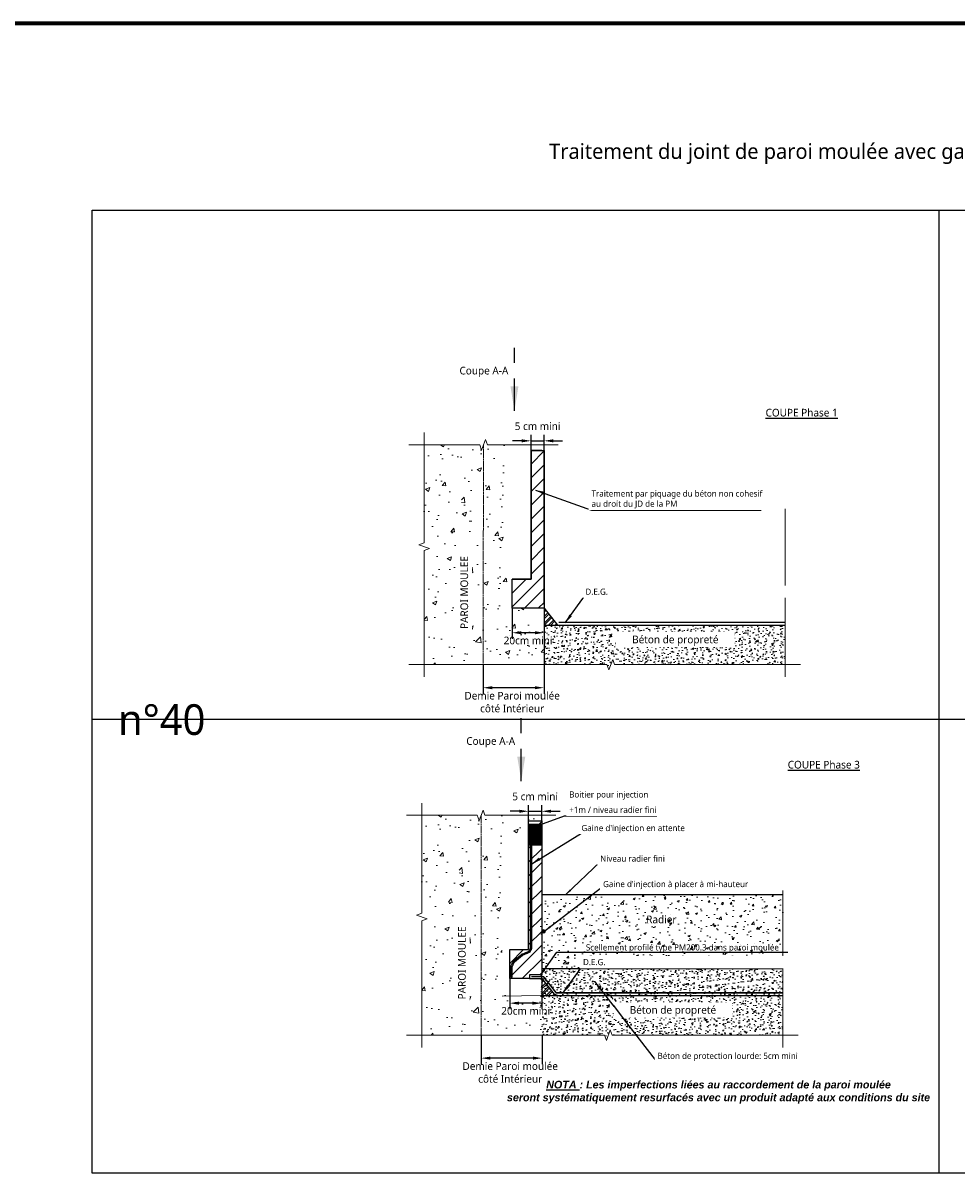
# Model space of a CAD drawing. Header units: millimetres. Extents: x -3314 to 21255525, y -15000 to 1735000.
# Tile 81 of 109: x 29092 to 29397, y 10141 to 10516. Entities that reach past the tile are written whole.
import ezdxf
from ezdxf import colors
from ezdxf.entities.mleader import LeaderData, LeaderLine
from ezdxf.enums import TextEntityAlignment as Align
from ezdxf.math import Vec2, Vec3

# ---------------------------------------------------------------- set-up
doc = ezdxf.new("R2010")
doc.units = ezdxf.units.MM
doc.linetypes.add('CACHE', pattern=[0.375, 0.25, -0.125])
doc.linetypes.add('CONTINU', pattern=[0])
for name, color, linetype, lineweight in [('Dessin_AXE', 8, 'Continuous', 5), ('Dessin_HACHURES', 253, 'Continuous', 9), ("Matériel_Gaine d'injection", 203, 'CACHE', 0), ("Matériel_Profilé d'arrêt d'eau paroi moulée", 3, 'CACHE', 0)]:
    doc.layers.add(name, color=color, linetype=linetype, lineweight=lineweight)
for name, color, linetype in [('Dessin_CONTOURS BETON', 7, 'Continuous'), ('Dessin_COTATIONS', 7, 'Continuous'), ('Dessin_TEXTES', 7, 'CONTINU'), ('Matériel_Resine', 230, 'Continuous'), ('SYSTEME_DEG_Complexe complet', 4, 'Continuous')]:
    doc.layers.add(name, color=color, linetype=linetype)
doc.layers.add('GEN-_-FMULT', color=210, linetype='Continuous', plot=False)
doc.styles.add('Arial', font='segoeui.ttf')
doc.styles.add('SEMALY', font='segoeui.ttf', dxfattribs={"height": 2.5})
doc.styles.add('txt-moyen', font='segoeui.ttf')
doc.dimstyles.new('1000F2', dxfattribs={"dimscale": 10, "dimtxt": 0.25, "dimasz": 0.3, "dimexe": 0.2, "dimexo": 0, "dimgap": 0.1, "dimtad": 1, "dimzin": 0, "dimdsep": 46, "dimtxsty": 'txt-moyen', "dimcen": 0.1, "dimclrd": 256, "dimclre": 256, "dimclrt": 256, "dimazin": 0, "dimtfac": 1, "dimtmove": 2, "dimatfit": 3, "dimfxl": 1, "dimtolj": 1, "dimtzin": 0, "dimlwd": -1, "dimlwe": -1, "dimarcsym": 0})
pattern_1 = [(50, (30556.13, 11698.843), (14.345204, -1.25504), [1.5, -16.5]), (355, (30556.13, 11698.843), (-2.77503, 15.04384), [1.2, -13.2]), (100.45144, (30557.325, 11698.739), (11.57018, 13.7888), [1.2748, -14.02284]), (46.1842, (30556.13, 11702.843), (21.34483, -3.31039), [2.25, -24.75]), (96.6356, (30557.908, 11702.567), (18.69324, 19.48237), [1.9122, -21.03428]), (351.1842, (30556.13, 11702.843), (18.69324, 19.48237), [1.8, -19.8]), (21, (30558.13, 11701.843), (11.93814, -8.05238), [1.5, -16.5]), (326, (30558.13, 11701.843), (4.86631, 14.503), [1.2, -13.2]), (71.45144, (30559.124, 11701.172), (16.80445, 6.45062), [1.2748, -14.02284]), (37.5, (30556.1294, 11698.8434), (0.243197, 6.657877), [0, -13.04, 0, -13.4, 0, -13.25]), (7.5, (30556.1294, 11698.843), (5.26139, 7.888234), [0, -7.64, 0, -12.74, 0, -5.05]), (327.5, (30551.6694, 11698.8434), (10.676449, -0.451097), [0, -5, 0, -15.6, 0, -20.7]), (317.5, (30549.669, 11698.843), (11.663723, 2.0021), [0, -6.5, 0, -10.36, 0, -14.7])]
pattern_2 = [(50, (30855.1553, 7443.8796), (3.586301, -0.3137607), [0.375, -4.125]), (355, (30855.1553, 7443.8796), (-0.6937567, 3.7609607), [0.3, -3.3]), (100.45144, (30855.4542, 7443.8534), (2.8925442, 3.4472), [0.318701, -3.5057106]), (46.1842, (30855.1553, 7444.8796), (5.3362067, -0.8275964), [0.5625, -6.1875]), (96.63564, (30855.6, 7444.8106), (4.67331, 4.870593), [0.478052, -5.258569]), (351.18416, (30855.1553, 7444.8796), (4.67331, 4.870593), [0.45, -4.95]), (21, (30855.6553, 7444.6296), (2.9845353, -2.0130945), [0.375, -4.125]), (326, (30855.6553, 7444.6296), (1.2165767, 3.6257502), [0.3, -3.3]), (71.45144, (30855.904, 7444.462), (4.201112, 1.6126558), [0.318701, -3.5057106]), (37.5, (30855.1553, 7443.8796), (0.0607993, 1.66446927), [0, -3.26, 0, -3.35, 0, -3.3125]), (7.5, (30855.1553, 7443.8796), (1.3153477, 1.9720586), [0, -1.91, 0, -3.185, 0, -1.2625]), (327.5, (30854.0403, 7443.8796), (2.6691122, -0.11277436), [0, -1.25, 0, -3.9, 0, -5.175]), (317.5, (30853.5403, 7443.8796), (2.9159308, 0.5005249), [0, -1.625, 0, -2.59, 0, -3.675])]

# ---------------------------------------------------------------- blocks, each defined once
blk = doc.blocks.new('*D47')
at = {"layer": 'Defpoints', "color": 0, "transparency": 16777216}
for p in [(29242.11, 10307.09), (29262, 10307.09), (29242.11, 10299.57)]:
    blk.add_point(p, dxfattribs=at)
at = {"layer": 'Dessin_COTATIONS', "transparency": 16777216}
for p, q in [((29242.11, 10307.09), (29242.11, 10297.57)), ((29262, 10307.09), (29262, 10297.57)), ((29259, 10299.57), (29245.11, 10299.57))]:
    blk.add_line(p, q, dxfattribs=at)
for points in [[(29245.11, 10300.07), (29245.11, 10299.07), (29242.11, 10299.57)], [(29259, 10299.07), (29259, 10300.07), (29262, 10299.57)]]:
    blk.add_solid(points, dxfattribs=at)
at = {"layer": 'Dessin_COTATIONS', "transparency": 16777216, "insert": (29251.6, 10294.87), "char_height": 2.5, "attachment_point": 5, "style": 'txt-moyen'}
blk.add_mtext('\\A1;Demie Paroi moulée\\Pcôté Intérieur', dxfattribs=at)
blk = doc.blocks.new('*D48')
at = {"layer": 'Defpoints', "color": 0, "transparency": 16777216}
for p in [(29262, 10380.09), (29257.75, 10376.99), (29262, 10376.99)]:
    blk.add_point(p, dxfattribs=at)
at = {"layer": 'Dessin_COTATIONS', "transparency": 16777216}
for p, q in [((29254.75, 10380.09), (29251.75, 10380.09)), ((29257.75, 10376.99), (29257.75, 10382.09)), ((29257.75, 10380.09), (29262, 10380.09)), ((29262, 10376.99), (29262, 10382.09)), ((29265, 10380.09), (29268, 10380.09))]:
    blk.add_line(p, q, dxfattribs=at)
for points in [[(29254.75, 10379.59), (29254.75, 10380.59), (29257.75, 10380.09)], [(29265, 10380.59), (29265, 10379.59), (29262, 10380.09)]]:
    blk.add_solid(points, dxfattribs=at)
at = {"layer": 'Dessin_COTATIONS', "transparency": 16777216, "insert": (29259.88, 10384.86), "char_height": 2.5, "attachment_point": 5, "style": 'txt-moyen'}
blk.add_mtext('\\A1;5 cm mini', dxfattribs=at)
blk = doc.blocks.new('*D49')
at = {"layer": 'Defpoints', "color": 0, "transparency": 16777216}
for p in [(29251.57, 10325.5), (29262, 10325.5), (29251.57, 10317.5)]:
    blk.add_point(p, dxfattribs=at)
at = {"layer": 'Dessin_COTATIONS', "transparency": 16777216}
for p, q in [((29251.57, 10325.5), (29251.57, 10315.5)), ((29262, 10325.5), (29262, 10315.5)), ((29259, 10317.5), (29254.57, 10317.5))]:
    blk.add_line(p, q, dxfattribs=at)
for points in [[(29254.57, 10318), (29254.57, 10317), (29251.57, 10317.5)], [(29259, 10317), (29259, 10318), (29262, 10317.5)]]:
    blk.add_solid(points, dxfattribs=at)
at = {"layer": 'Dessin_COTATIONS', "transparency": 16777216, "insert": (29256.79, 10314.97), "char_height": 2.5, "attachment_point": 5, "style": 'txt-moyen'}
blk.add_mtext('\\A1;20cm mini', dxfattribs=at)
blk = doc.blocks.new('*D53')
at = {"layer": 'Defpoints', "color": 0, "transparency": 16777216}
for p in [(29241.48, 10186.28), (29261.38, 10186.28), (29241.48, 10178.76)]:
    blk.add_point(p, dxfattribs=at)
at = {"layer": 'Dessin_COTATIONS', "transparency": 16777216}
for p, q in [((29241.48, 10186.28), (29241.48, 10176.76)), ((29261.38, 10186.28), (29261.38, 10176.76)), ((29258.38, 10178.76), (29244.48, 10178.76))]:
    blk.add_line(p, q, dxfattribs=at)
for points in [[(29244.48, 10179.26), (29244.48, 10178.26), (29241.48, 10178.76)], [(29258.38, 10178.26), (29258.38, 10179.26), (29261.38, 10178.76)]]:
    blk.add_solid(points, dxfattribs=at)
at = {"layer": 'Dessin_COTATIONS', "transparency": 16777216, "insert": (29250.97, 10174.06), "char_height": 2.5, "attachment_point": 5, "style": 'txt-moyen'}
blk.add_mtext('\\A1;Demie Paroi moulée\\Pcôté Intérieur', dxfattribs=at)
blk = doc.blocks.new('*D54')
at = {"layer": 'Defpoints', "color": 0, "lineweight": 70, "transparency": 16777216}
for p in [(29261.23, 10259.28), (29256.97, 10256.18), (29261.23, 10256.18)]:
    blk.add_point(p, dxfattribs=at)
at = {"layer": 'Dessin_COTATIONS', "transparency": 16777216}
for p, q in [((29253.97, 10259.28), (29250.97, 10259.28)), ((29256.97, 10256.18), (29256.97, 10261.28)), ((29256.97, 10259.28), (29261.23, 10259.28)), ((29261.23, 10256.18), (29261.23, 10261.28)), ((29264.23, 10259.28), (29267.23, 10259.28))]:
    blk.add_line(p, q, dxfattribs=at)
at = {"layer": 'Dessin_COTATIONS', "lineweight": 70, "transparency": 16777216}
for points in [[(29253.97, 10259.78), (29253.97, 10258.78), (29256.97, 10259.28)], [(29264.23, 10259.78), (29264.23, 10258.78), (29261.23, 10259.28)]]:
    blk.add_solid(points, dxfattribs=at)
at = {"layer": 'Dessin_COTATIONS', "transparency": 16777216, "insert": (29259.1, 10264.1), "char_height": 2.5, "attachment_point": 5, "style": 'txt-moyen'}
blk.add_mtext('\\A1;5 cm mini', dxfattribs=at)
blk = doc.blocks.new('*D55')
at = {"layer": 'Defpoints', "color": 0, "lineweight": 70, "transparency": 16777216}
for p in [(29250.79, 10204.69), (29261.23, 10204.69), (29250.79, 10196.69)]:
    blk.add_point(p, dxfattribs=at)
at = {"layer": 'Dessin_COTATIONS', "transparency": 16777216}
for p, q in [((29250.79, 10204.69), (29250.79, 10194.69)), ((29261.23, 10204.69), (29261.23, 10194.69)), ((29258.23, 10196.69), (29253.79, 10196.69))]:
    blk.add_line(p, q, dxfattribs=at)
at = {"layer": 'Dessin_COTATIONS', "lineweight": 70, "transparency": 16777216}
for points in [[(29253.79, 10197.19), (29253.79, 10196.19), (29250.79, 10196.69)], [(29258.23, 10197.19), (29258.23, 10196.19), (29261.23, 10196.69)]]:
    blk.add_solid(points, dxfattribs=at)
at = {"layer": 'Dessin_COTATIONS', "transparency": 16777216, "insert": (29256.01, 10194.16), "char_height": 2.5, "attachment_point": 5, "style": 'txt-moyen'}
blk.add_mtext('\\A1;20cm mini', dxfattribs=at)

msp = doc.modelspace()

# ---------------------------------------------------------------- hatches: boundary and pattern name
at = {"layer": 'Dessin_CONTOURS BETON'}
h = msp.add_hatch(dxfattribs=at)
h.set_pattern_fill('ANSI31', color=0, style=0)
h.set_pattern_definition([(45, (44501.1288, 2433.3884), (-2.24506403, 2.24506403), [])])
h.paths.add_polyline_path([(29262.0044, 10325.4983), (29262.0044, 10326.7628), (29262.0044, 10376.9884), (29257.7469, 10376.9884), (29257.7469, 10334.9884), (29251.5679, 10334.9884), (29251.5679, 10325.4983), (29258.0278, 10325.4983)])
h = msp.add_hatch(dxfattribs=at)
h.set_pattern_fill('ANSI31', color=0, style=0)
h.set_pattern_definition([(45, (44500.3505, 2312.5756), (-2.24506403, 2.24506403), [])])
h.paths.add_polyline_path([(29257.2494, 10205.95), (29261.226, 10205.95), (29261.226, 10256.1756), (29256.9686, 10256.1756), (29256.9686, 10214.1756), (29250.7896, 10214.1756), (29250.7896, 10204.6855), (29257.2494, 10204.6855)])
at = {"layer": 'Dessin_HACHURES'}
h = msp.add_hatch(dxfattribs=at)
h.set_pattern_fill('AR-CONC', color=256, scale=2, style=0)
h.set_pattern_definition([(50, (29807.637, 9752.42), (14.3452, -1.25504), [1.5, -16.5]), (355, (29807.637, 9752.42), (-2.77503, 15.04384), [1.2, -13.2]), (100.4514, (29808.833, 9752.316), (11.57018, 13.7888), [1.2748, -14.02284]), (46.1842, (29807.637, 9756.42), (21.34483, -3.3104), [2.25, -24.75]), (96.6356, (29809.416, 9756.144), (18.69324, 19.48237), [1.9122, -21.0343]), (351.1842, (29807.637, 9756.42), (18.69324, 19.4824), [1.8, -19.8]), (21, (29809.637, 9755.42), (11.93814, -8.05238), [1.5, -16.5]), (326, (29809.637, 9755.42), (4.8663, 14.503), [1.2, -13.2]), (71.4514, (29810.632, 9754.749), (16.80445, 6.45062), [1.2748, -14.02284]), (37.5, (29807.6374, 9752.42), (0.243197, 6.657877), [0, -13.04, 0, -13.4, 0, -13.25]), (7.5, (29807.6374, 9752.42), (5.26139, 7.888234), [0, -7.64, 0, -12.74, 0, -5.05]), (327.5, (29803.1774, 9752.42), (10.67645, -0.451097), [0, -5, 0, -15.6, 0, -20.7]), (317.5, (29801.177, 9752.42), (11.66372, 2.0021), [0, -6.5, 0, -10.36, 0, -14.7])])
h.paths.add_polyline_path([(29231.3225, 10358.6677), (29231.3225, 10366.1456), (29235.1151, 10366.1456), (29235.1151, 10358.6677)], flags=16)
h.paths.add_polyline_path([(29233.4087, 10314.1879), (29233.4087, 10347.0447), (29238.0131, 10347.0447), (29238.0131, 10314.1879)], flags=16)
h.paths.add_polyline_path([(29222.9126, 10307.091), (29261.7683, 10307.091), (29262.0044, 10325.4983), (29258.0278, 10325.4983), (29250.21, 10325.4983), (29249.9255, 10369.4159), (29249.9091, 10378.7668), (29244.3379, 10378.4598), (29247.6762, 10378.2971), (29248.8975, 10377.402), (29234.7609, 10378.6225), (29222.9126, 10378.7668), (29222.9126, 10346.8309), (29221.1955, 10346.2059), (29224.6298, 10344.9559), (29222.9126, 10344.3309)])
at = {"layer": 'Dessin_HACHURES', "linetype": 'CONTINU'}
h = msp.add_hatch(dxfattribs=at)
h.set_pattern_fill('ANSI32', color=256, scale=4)
h.set_pattern_definition([(45, (29829.0878, 7824.5464), (-1.0606602, 1.0606602), []), (45, (29829.795, 7824.5464), (-1.0606602, 1.0606602), [])])
edge = h.paths.add_edge_path()
edge.add_arc((28636.715, 10321.3902), 625.2909, -0.1254599, 0.3764294, ccw=False)
edge.add_line((29262.0044, 10320.021), (29266.3925, 10320.021))
edge.add_line((29266.3925, 10320.021), (29261.9924, 10325.4983))
h = msp.add_hatch(dxfattribs=at)
h.set_pattern_fill('AR-CONC', color=256, scale=2)
h.set_pattern_definition([(50, (30556.908, 11819.656), (14.345204, -1.25504), [1.5, -16.5]), (355, (30556.908, 11819.656), (-2.77503, 15.04384), [1.2, -13.2]), (100.45144, (30558.103, 11819.552), (11.57018, 13.7888), [1.2748, -14.02284]), (46.1842, (30556.908, 11823.656), (21.34483, -3.31039), [2.25, -24.75]), (96.6356, (30558.687, 11823.38), (18.69324, 19.48237), [1.9122, -21.03428]), (351.1842, (30556.908, 11823.656), (18.69324, 19.48237), [1.8, -19.8]), (21, (30558.908, 11822.656), (11.93814, -8.05238), [1.5, -16.5]), (326, (30558.908, 11822.656), (4.86631, 14.503), [1.2, -13.2]), (71.45144, (30559.903, 11821.985), (16.80445, 6.45062), [1.2748, -14.02284]), (37.5, (30556.908, 11819.656), (0.243197, 6.657877), [0, -13.04, 0, -13.4, 0, -13.25]), (7.5, (30556.908, 11819.656), (5.26139, 7.888234), [0, -7.64, 0, -12.74, 0, -5.05]), (327.5, (30552.448, 11819.656), (10.676449, -0.451097), [0, -5, 0, -15.6, 0, -20.7]), (317.5, (30550.448, 11819.656), (11.663723, 2.0021), [0, -6.5, 0, -10.36, 0, -14.7])])
h.paths.add_polyline_path([(29261.7683, 10320.021), (29249.1091, 10319.8055), (29249.1091, 10307.091), (29261.1626, 10307.091, 0.00536633), (29261.4811, 10313.1239, 0.00020042)])
at = {"layer": 'Dessin_HACHURES', "linetype": 'Continuous'}
h = msp.add_hatch(dxfattribs=at)
h.set_pattern_fill('AR-CONC', color=256, scale=0.5)
h.set_pattern_definition([(50, (30855.9337, 7564.6923), (3.586301, -0.3137607), [0.375, -4.125]), (355, (30855.9337, 7564.6923), (-0.6937567, 3.7609607), [0.3, -3.3]), (100.45144, (30856.2326, 7564.6662), (2.8925442, 3.4472), [0.318701, -3.5057106]), (46.1842, (30855.9337, 7565.6923), (5.3362067, -0.8275964), [0.5625, -6.1875]), (96.63564, (30856.3784, 7565.6234), (4.67331, 4.870593), [0.478052, -5.258569]), (351.18416, (30855.9337, 7565.6923), (4.67331, 4.870593), [0.45, -4.95]), (21, (30856.4337, 7565.4423), (2.9845353, -2.0130945), [0.375, -4.125]), (326, (30856.4337, 7565.4423), (1.2165767, 3.6257502), [0.3, -3.3]), (71.45144, (30856.6824, 7565.2746), (4.201112, 1.6126558), [0.318701, -3.5057106]), (37.5, (30855.9337, 7564.6923), (0.0607993, 1.66446927), [0, -3.26, 0, -3.35, 0, -3.3125]), (7.5, (30855.9337, 7564.6923), (1.3153477, 1.9720586), [0, -1.91, 0, -3.185, 0, -1.2625]), (327.5, (30854.8187, 7564.6923), (2.6691122, -0.11277436), [0, -1.25, 0, -3.9, 0, -5.175]), (317.5, (30854.3187, 7564.6923), (2.9159308, 0.5005249), [0, -1.625, 0, -2.59, 0, -3.675])])
h.paths.add_polyline_path([(29340.6532, 10320.021), (29262.0044, 10320.021, 0.00062279), (29262.0044, 10313.1239, 0.0040703), (29262.0044, 10307.091), (29282.5088, 10307.091), (29283.1338, 10305.3738), (29284.3838, 10308.8082), (29285.0088, 10307.091), (29340.6532, 10307.091)])
h.paths.add_polyline_path([(29287.206, 10312.1587), (29322.2585, 10312.1587), (29322.2585, 10318.3409), (29287.206, 10318.3409)], flags=24)
at = {"layer": 'Dessin_HACHURES'}
h = msp.add_hatch(dxfattribs=at)
h.set_pattern_fill('AR-CONC', color=256, scale=2, style=0)
h.set_pattern_definition([(50, (29806.859, 9631.607), (14.3452, -1.25504), [1.5, -16.5]), (355, (29806.859, 9631.607), (-2.77503, 15.04384), [1.2, -13.2]), (100.4514, (29808.054, 9631.503), (11.57018, 13.7888), [1.2748, -14.02284]), (46.1842, (29806.859, 9635.607), (21.34483, -3.3104), [2.25, -24.75]), (96.6356, (29808.638, 9635.331), (18.69324, 19.48237), [1.9122, -21.0343]), (351.1842, (29806.86, 9635.607), (18.69324, 19.4824), [1.8, -19.8]), (21, (29808.859, 9634.607), (11.93814, -8.05238), [1.5, -16.5]), (326, (29808.859, 9634.607), (4.8663, 14.503), [1.2, -13.2]), (71.4514, (29809.854, 9633.936), (16.80445, 6.45062), [1.2748, -14.02284]), (37.5, (29806.859, 9631.6073), (0.243197, 6.657877), [0, -13.04, 0, -13.4, 0, -13.25]), (7.5, (29806.859, 9631.607), (5.26139, 7.888234), [0, -7.64, 0, -12.74, 0, -5.05]), (327.5, (29802.399, 9631.6073), (10.67645, -0.451097), [0, -5, 0, -15.6, 0, -20.7]), (317.5, (29800.399, 9631.607), (11.66372, 2.0021), [0, -6.5, 0, -10.36, 0, -14.7])])
h.paths.add_polyline_path([(29230.5441, 10237.855), (29230.5441, 10245.3328), (29234.3367, 10245.3328), (29234.3367, 10237.855)], flags=16)
h.paths.add_polyline_path([(29232.6303, 10193.3751), (29232.6303, 10226.2319), (29237.2347, 10226.2319), (29237.2347, 10193.3751)], flags=16)
h.paths.add_polyline_path([(29222.1343, 10186.2783), (29248.3308, 10186.2783), (29248.3308, 10251.1871), (29238.4317, 10251.1871), (29238.4317, 10253.0284), (29248.3308, 10253.0284), (29248.3308, 10257.9541), (29243.5595, 10257.647), (29246.8978, 10257.4843), (29248.1191, 10256.5893), (29233.9825, 10257.8098), (29222.1343, 10257.9541), (29222.1343, 10226.0181), (29220.4171, 10225.3931), (29223.8514, 10224.1431), (29222.1343, 10223.5181)])
h = msp.add_hatch(dxfattribs=at)
h.set_pattern_fill('AR-CONC', color=256, scale=2, style=0)
h.set_pattern_definition(pattern_1)
edge = h.paths.add_edge_path()
edge.add_spline(control_points=[(29260.6924, 10254.2893), (29259.7631, 10254.0453), (29258.0329, 10253.5164), (29256.4967, 10252.4926), (29255.8443, 10251.9398)], knot_values=[53.71098044, 53.71098044, 53.71098044, 53.71098044, 56.58873883, 59.11166291, 59.11166291, 59.11166291, 59.11166291], degree=3, periodic=0)
edge.add_arc((29759.5408, 10238.8717), 499.0949, 178.15586, 178.23004, ccw=False)
edge.add_arc((29402.1897, 10250.3775), 141.5586, 176.931909, 178.15586, ccw=False)
edge.add_line((29260.834, 10257.9541), (29248.3308, 10257.9541))
edge.add_line((29248.3308, 10257.9541), (29248.3308, 10251.7939))
edge.add_spline(control_points=[(29248.3308, 10251.7939), (29250.4972, 10252.1027), (29252.7582, 10252.4496), (29255.0213, 10252.079), (29255.8443, 10251.9398)], knot_values=[1.89264005, 1.89264005, 1.89264005, 1.89264005, 6.2560889, 8.74637302, 8.74637302, 8.74637302, 8.74637302], degree=3, periodic=0)
edge = h.paths.add_edge_path()
edge.add_spline(control_points=[(29260.6828, 10253.7695), (29260.6524, 10253.7614), (29260.6221, 10253.7533), (29260.06, 10253.6012), (29259.5384, 10253.4434), (29258.5334, 10253.063), (29258.0522, 10252.8388), (29257.2124, 10252.348), (29256.8486, 10252.1001), (29256.5012, 10251.8295)], knot_values=[54.15399261, 54.15399261, 54.15399261, 54.15399261, 54.24967581, 54.24967581, 55.928086, 55.928086, 57.6064962, 57.6064962, 58.9684514, 58.9684514, 58.9684514, 58.9684514], degree=3, periodic=0)
edge.add_spline(control_points=[(29256.5012, 10251.8295), (29257.1997, 10251.7148), (29258.4135, 10251.54), (29259.6302, 10251.5735), (29260.6085, 10251.6115)], knot_values=[9.40868748, 9.40868748, 9.40868748, 9.40868748, 11.5210317, 13.07590277, 13.07590277, 13.07590277, 13.07590277], degree=3, periodic=0)
edge.add_arc((29759.5408, 10238.8717), 499.0949, 178.289937, 178.537321, ccw=False)
at = {"layer": 'Dessin_HACHURES', "linetype": 'Continuous'}
h = msp.add_hatch(dxfattribs=at)
h.set_pattern_fill('AR-CONC', color=256)
h.set_pattern_definition([(50, (29806.859, 9631.6073), (7.1726, -0.62752), [0.75, -8.25]), (355, (29806.859, 9631.607), (-1.38751, 7.52192), [0.6, -6.6]), (100.4514, (29807.457, 9631.555), (5.78509, 6.8944), [0.6374, -7.01142]), (46.1842, (29806.859, 9633.607), (10.67241, -1.65519), [1.125, -12.375]), (96.6356, (29807.748, 9633.469), (9.34662, 9.74119), [0.9561, -10.51714]), (351.1842, (29806.859, 9633.607), (9.34662, 9.74119), [0.9, -9.9]), (21, (29807.859, 9633.1073), (5.96907, -4.02619), [0.75, -8.25]), (326, (29807.859, 9633.107), (2.43315, 7.2515), [0.6, -6.6]), (71.4514, (29808.3565, 9632.772), (8.402224, 3.22531), [0.6374, -7.01142]), (37.5, (29806.859, 9631.6073), (0.1215986, 3.3289385), [0, -6.52, 0, -6.7, 0, -6.625]), (7.5, (29806.859, 9631.6073), (2.630695, 3.944117), [0, -3.82, 0, -6.37, 0, -2.525]), (327.5, (29804.629, 9631.6073), (5.338224, -0.225549), [0, -2.5, 0, -7.8, 0, -10.35]), (317.5, (29803.629, 9631.6073), (5.831862, 1.00105), [0, -3.25, 0, -5.18, 0, -7.35])])
h.paths.add_polyline_path([(29260.4686, 10232.1306, 0.00242631), (29260.5572, 10225.5206, 0.0134532), (29261.0698, 10214.18, -0.01762331), (29261.2971, 10208.0135), (29339.8748, 10208.0135), (29339.8748, 10208.4544), (29341.592, 10209.0794), (29338.1577, 10210.3294), (29339.8748, 10210.9544), (29339.8748, 10232.1306)])
h.paths.add_polyline_path([(29294.8825, 10221.8358), (29306.1856, 10222.0358), (29305.5856, 10225.8179), (29294.8825, 10226.2179)], flags=24)
h.paths.add_polyline_path([(29293.8479, 10221.1351), (29306.7303, 10220.9351), (29307.3303, 10225.1898), (29294.4479, 10225.1898)], flags=24)
h.paths.add_polyline_path([(29265.5879, 10211.4735), (29318.7557, 10211.4735), (29318.7557, 10215.5949), (29265.5879, 10215.5949)], flags=24)
at = {"layer": 'Dessin_HACHURES', "linetype": 'CONTINU'}
h = msp.add_hatch(dxfattribs=at)
h.set_pattern_fill('ANSI32', color=256, scale=4)
h.set_pattern_definition([(45, (29828.3095, 7703.7337), (-1.0606602, 1.0606602), []), (45, (29829.0166, 7703.7337), (-1.0606602, 1.0606602), [])])
edge = h.paths.add_edge_path()
edge.add_arc((20657.4909, 10553.9795), 8610.8106, 357.63870664, 357.67518262, ccw=False)
edge.add_line((29260.9899, 10199.2082), (29265.6142, 10199.2082))
edge.add_line((29265.6142, 10199.2082), (29261.214, 10204.6855))
at = {"layer": 'Dessin_HACHURES', "linetype": 'Continuous'}
h = msp.add_hatch(dxfattribs=at)
h.set_pattern_fill('AR-CONC', color=256, scale=0.5)
h.set_pattern_definition(pattern_2)
h.paths.add_polyline_path([(29339.8748, 10208.0135), (29261.2971, 10208.0135, -0.00326438), (29261.2914, 10206.8702, -0.0072355), (29261.2716, 10206.1056, -0.00003267), (29261.226, 10204.9811), (29261.226, 10204.6855), (29261.214, 10204.6855, -0.00015916), (29260.9899, 10199.2082), (29339.8748, 10199.2082)])
h.paths.add_polyline_path([(29300.465, 10204.1343), (29300.6273, 10204.8343), (29301.0273, 10204.5164), (29300.605, 10204.9364)], flags=24)
at = {"layer": 'Dessin_HACHURES', "linetype": 'CONTINU'}
h = msp.add_hatch(dxfattribs=at)
h.set_pattern_fill('AR-CONC', color=256, scale=2)
h.set_pattern_definition(pattern_1)
h.paths.add_polyline_path([(29260.9899, 10199.2082), (29248.3308, 10198.9928), (29248.3308, 10186.2783), (29260.3842, 10186.2783, 0.00536633), (29260.7027, 10192.3111, 0.00020042)])
at = {"layer": 'Dessin_HACHURES', "linetype": 'Continuous'}
h = msp.add_hatch(dxfattribs=at)
h.set_pattern_fill('AR-CONC', color=256, scale=0.5)
h.set_pattern_definition(pattern_2)
h.paths.add_polyline_path([(29339.8748, 10199.2082), (29260.9899, 10199.2082, -0.00020042), (29260.7027, 10192.3111, -0.00536633), (29260.3842, 10186.2783), (29281.7304, 10186.2783), (29282.3554, 10184.5611), (29283.6054, 10187.9954), (29284.2304, 10186.2783), (29339.8748, 10186.2783)])
h.paths.add_polyline_path([(29286.4276, 10191.346), (29321.4801, 10191.346), (29321.4801, 10197.5281), (29286.4276, 10197.5281)], flags=24)
at = {"layer": "Matériel_Gaine d'injection", "linetype": 'ByBlock'}
h = msp.add_hatch(dxfattribs=at)
h.set_pattern_fill('ANSI32', color=256)
h.set_pattern_definition([(45, (30855.67696, 6463.46557), (-0.265165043, 0.265165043), []), (45, (30855.85374, 6463.46557), (-0.265165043, 0.265165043), [])])
h.paths.add_polyline_path([(29256.9686, 10255.0607), (29256.9686, 10248.1729), (29261.0518, 10248.1729, -0.00345131), (29261.226, 10255.0607)])
h = msp.add_hatch(dxfattribs=at)
h.set_pattern_fill('ANSI32', color=256, scale=0.05)
h.set_pattern_definition([(45, (44324.35047, 2312.57563), (-0.336759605, 0.336759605), []), (45, (44324.57498, 2312.57563), (-0.336759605, 0.336759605), [])])
h.paths.add_polyline_path([(29258.0115, 10214.5695), (29258.0115, 10248.1729), (29257.5115, 10248.1729), (29257.5115, 10214.6729), (29257.0755, 10213.6629), (29254.7617, 10212.7164), (29251.9134, 10210.3547), (29251.1316, 10208.7334), (29251.1316, 10205.1334), (29251.6316, 10205.1334), (29251.6316, 10208.6191), (29252.3164, 10210.0394), (29255.0218, 10212.2826), (29257.4537, 10213.2774)])
msp.add_hatch(color=256, dxfattribs=at).paths.add_polyline_path([(29262.4462, 10220.0721, 1), (29261.2462, 10220.0721, 1)])

# ---------------------------------------------------------------- linework, layer by layer
at = {"layer": 'Defpoints', "lineweight": 70}
msp.add_line((28951.8084, 10516.3743), (30473.5058, 10516.3743), dxfattribs=at)
at = {"layer": 'Defpoints', "linetype": 'Continuous'}
msp.add_line((29114.6618, 10289.2943), (29662.6618, 10289.2943), dxfattribs=at)
at = {"layer": 'Dessin_AXE', "flags": 128}
for points in [[(29222.9126, 10382.7668), (29222.9126, 10346.8309), (29221.1955, 10346.2059), (29224.6298, 10344.9559), (29222.9126, 10344.3309), (29222.9126, 10303.091)], [(29266.6124, 10378.7668), (29243.5125, 10378.7668), (29242.8875, 10380.484), (29241.6375, 10377.0497), (29241.0125, 10378.7668), (29217.9126, 10378.7668)], [(29345.6532, 10307.091), (29285.0088, 10307.091), (29284.3838, 10308.8082), (29283.1338, 10305.3738), (29282.5088, 10307.091), (29217.9126, 10307.091)], [(29265.834, 10257.9541), (29242.7341, 10257.9541), (29242.1091, 10259.6713), (29240.8591, 10256.2369), (29240.2341, 10257.9541), (29217.1343, 10257.9541)], [(29222.1343, 10261.9541), (29222.1343, 10226.0181), (29220.4171, 10225.3931), (29223.8514, 10224.1431), (29222.1343, 10223.5181), (29222.1343, 10182.2783)], [(29344.8748, 10186.2783), (29284.2304, 10186.2783), (29283.6054, 10187.9954), (29282.3554, 10184.5611), (29281.7304, 10186.2783), (29217.1343, 10186.2783)]]:
    msp.add_lwpolyline(points, dxfattribs=at)
at = {"layer": 'Dessin_CONTOURS BETON', "color": 0}
for p, q in [((29262.0044, 10326.7628), (29262.0044, 10378.7668)), ((29261.226, 10232.1306), (29339.8748, 10232.1306))]:
    msp.add_line(p, q, dxfattribs=at)
at = {"layer": 'Dessin_CONTOURS BETON', "linetype": 'CONTINU'}
for p, q in [((29262.0044, 10325.4983), (29266.3925, 10320.021)), ((29261.226, 10204.6855), (29265.6142, 10199.2082))]:
    msp.add_line(p, q, dxfattribs=at)
at = {"layer": 'Dessin_CONTOURS BETON', "linetype": 'Continuous'}
for p, q in [((29262.0044, 10325.4983), (29262.0044, 10307.091)), ((29262.0044, 10320.021), (29340.6532, 10320.021)), ((29261.2971, 10208.0135), (29339.8748, 10208.0135)), ((29260.9899, 10199.2082), (29339.8748, 10199.2082))]:
    msp.add_line(p, q, dxfattribs=at)
for points in [[(29262.0044, 10326.7628), (29262.0044, 10325.4983), (29258.0278, 10325.4983), (29251.5679, 10325.4983), (29251.5679, 10334.9884), (29257.7469, 10334.9884), (29257.7469, 10376.9884), (29262.0044, 10376.9884), (29262.0044, 10326.7628), (29262.0044, 10325.4983), (29258.0278, 10325.4983)], [(29261.226, 10205.95), (29257.2494, 10205.95), (29257.2494, 10204.6855), (29250.7896, 10204.6855), (29250.7896, 10214.1756), (29256.9686, 10214.1756), (29256.9686, 10256.1756), (29261.226, 10256.1756), (29261.226, 10205.95), (29257.2494, 10205.95), (29257.2494, 10204.6855)]]:
    msp.add_lwpolyline(points, dxfattribs=at)
at = {"layer": 'Dessin_CONTOURS BETON', "color": 0}
msp.add_lwpolyline([(29261.226, 10205.95), (29257.2494, 10205.95), (29257.2494, 10204.6855), (29261.226, 10204.6855)], close=True, dxfattribs=at)
at = {"layer": 'Dessin_HACHURES', "linetype": 'CONTINU'}
msp.add_line((29260.9899, 10199.2082), (29248.3308, 10198.9928), dxfattribs=at)
at = {"layer": "Matériel_Gaine d'injection", "linetype": 'Continuous'}
msp.add_line((29249.0857, 10199.2102), (29249.5854, 10199.1911), dxfattribs=at)
for points in [[(29262.0747, 10375.2563), (29262.1962, 10374.7713)], [(29261.2964, 10254.4435), (29261.4179, 10253.9585)]]:
    msp.add_lwpolyline(points, dxfattribs=at)
at = {"layer": "Matériel_Gaine d'injection", "linetype": 'ByBlock'}
for points in [[(29261.226, 10255.0607), (29256.9686, 10255.0607), (29256.9686, 10248.1729), (29261.0518, 10248.1729)], [(29257.5115, 10248.1729), (29257.5115, 10214.6729), (29257.0755, 10213.6629), (29254.7617, 10212.7164), (29251.9134, 10210.3547), (29251.1316, 10208.7334), (29251.1316, 10205.1334)], [(29258.0115, 10248.1729), (29258.0115, 10214.5695), (29257.4537, 10213.2774), (29255.0218, 10212.2826), (29252.3164, 10210.0394), (29251.6316, 10208.6191), (29251.6316, 10205.1334)], [(29251.6316, 10205.1334), (29251.1316, 10205.1334)]]:
    msp.add_lwpolyline(points, dxfattribs=at)
msp.add_circle((29261.8462, 10220.0721), 0.6, dxfattribs=at)
at = {"layer": "Matériel_Profilé d'arrêt d'eau paroi moulée", "lineweight": 13}
for p, q in [((29242.2625, 10378.7668), (29242.1091, 10307.091)), ((29241.4841, 10257.9541), (29241.4841, 10186.2783))]:
    msp.add_line(p, q, dxfattribs=at)
at = {"layer": 'Matériel_Resine'}
for p, q in [((29257.7469, 10376.9884), (29262.0044, 10376.9884)), ((29262.0044, 10376.9884), (29262.0044, 10326.7628)), ((29251.5679, 10325.4983), (29251.5679, 10334.9884)), ((29251.5679, 10334.9884), (29257.7469, 10334.9884))]:
    msp.add_line(p, q, dxfattribs=at)
msp.add_lwpolyline([(29261.2469, 10376.9884), (29257.7469, 10376.9884), (29257.7469, 10334.9884), (29251.5679, 10334.9884)], dxfattribs=at)
at = {"layer": 'SYSTEME_DEG_Complexe complet', "linetype": 'Continuous', "ltscale": 10, "const_width": 0.5, "flags": 128}
for points in [[(29266.7118, 10320.8973), (29266.7118, 10320.8973), (29266.7118, 10320.8973), (29340.6532, 10320.8973)], [(29257.8958, 10205.3448), (29261.8226, 10205.3448), (29265.9334, 10200.0846), (29339.8748, 10200.0846)]]:
    msp.add_lwpolyline(points, dxfattribs=at)

# ---------------------------------------------------------------- texts
at = {"layer": 'Dessin_TEXTES', "style": 'Arial'}
msp.add_text('n°40', height=10, dxfattribs=at).set_placement((29123.08, 10284.17))
at = {"layer": 'Dessin_TEXTES', "linetype": 'Continuous', "char_height": 2.5, "attachment_point": 1, "style": 'SEMALY'}
for s, width, insert in [('\\LCOUPE Phase 1', 33.002135, (29334.2188, 10390.5352)), ('\\LCOUPE Phase 3', 31.002135, (29341.4405, 10275.7224))]:
    msp.add_mtext_dynamic_manual_height_columns(s, width=width, gutter_width=12.5, heights=[0], dxfattribs=dict(at, insert=insert))
at = {"layer": 'Dessin_TEXTES', "linetype": 'CONTINU', "insert": (29295.3124, 10225.246), "char_height": 2.5, "attachment_point": 1, "style": 'txt-moyen'}
msp.add_mtext('Radier', dxfattribs=at)
at = {"layer": 'Dessin_TEXTES', "color": 0, "insert": (29318.8868, 10167.6635), "char_height": 2.5, "width": 239.177851, "attachment_point": 5, "style": 'txt-moyen', "bg_fill": 2}
msp.add_mtext('{\\fArial|b1|i1|c0|p34;\\LNOTA \\l: Les imperfections liées au raccordement de la paroi moulée\\Pseront systématiquement resurfacés avec un produit adapté aux conditions du site}', dxfattribs=at)
at = {"layer": 'GEN-_-FMULT', "style": 'Arial'}
msp.add_text("Traitement du joint de paroi moulée avec gaine d'injection en pied de paroi moulée ", height=5, dxfattribs=at).set_placement((29391.752, 10472.0586), align=Align.CENTER)

# ---------------------------------------------------------------- dimensions: what is measured, and where the dimension line sits
at = {"layer": 'Dessin_COTATIONS'}
for base, p1, p2, picture, middle in [((29262.0044, 10380.0884), (29257.7469, 10376.9884), (29262.0044, 10376.9884), '*D48', (29259.8757, 10384.8596)), ((29261.226, 10259.2756), (29256.9686, 10256.1756), (29261.226, 10256.1756), '*D54', (29259.0973, 10264.1023))]:
    dim = msp.add_linear_dim(base=base, p1=p1, p2=p2, text='5 cm mini', dimstyle='1000F2', override={"dimtxsty": 'txt-moyen', "dimtfill": 0, "dimtfillclr": 0}, dxfattribs=at)
    dim.commit()
    dim.dimension.update_dxf_attribs({"geometry": picture, "text_midpoint": middle})
for base, p1, p2, picture, middle in [((29251.5679, 10317.4983), (29262.0044, 10325.4983), (29251.5679, 10325.4983), '*D49', (29256.7862, 10314.9695)), ((29250.7896, 10196.6855), (29261.226, 10204.6855), (29250.7896, 10204.6855), '*D55', (29256.0078, 10194.1568))]:
    dim = msp.add_linear_dim(base=base, p1=p1, p2=p2, text='20cm mini', dimstyle='1000F2', dxfattribs=at)
    dim.commit()
    dim.dimension.update_dxf_attribs({"geometry": picture, "text_midpoint": middle, "dimtype": 160})
dim = msp.add_linear_dim(base=(29242.1091, 10299.5719), p1=(29262.0044, 10307.091), p2=(29242.1091, 10307.091), text='Demie Paroi moulée\\Pcôté Intérieur', dimstyle='1000F2', override={"dimtxsty": 'txt-moyen', "dimtfill": 0, "dimtfillclr": 0}, dxfattribs=at)
dim.commit()
dim.dimension.update_dxf_attribs({"geometry": '*D47', "text_midpoint": (29251.5977, 10294.8692), "dimtype": 160})

# ---------------------------------------------------------------- leaders
at = {"layer": 'Dessin_TEXTES'}
for points, override in [([(29252.3475, 10389.9176), (29252.3475, 10409.3821), (29252.3475, 10410.4325)], {"dimasz": 0.8, "dimgap": 0, "dimtad": 0}), ([(29259.265, 10364.022), (29277.4918, 10357.4392), (29332.7658, 10357.4392)], {"dimgap": 0.1, "dimtad": 0}), ([(29268.9303, 10320.7339), (29275.4834, 10329.8546), (29283.7403, 10329.8483)], {"dimgap": 0.1, "dimtad": 0}), ([(29254.5665, 10269.1049), (29254.5665, 10288.5693), (29254.5665, 10289.6197)], {"dimasz": 0.8, "dimgap": 0, "dimtad": 0}), ([(29258.2573, 10253.9585), (29268.646, 10257.8154), (29298.8136, 10257.8154)], {"dimgap": 0.1, "dimtad": 0}), ([(29258.0115, 10242.183), (29274.2006, 10252.1361), (29308.2425, 10252.1298)], {"dimgap": 0.1, "dimtad": 0}), ([(29269.1317, 10232.1306), (29280.3067, 10242.8107), (29301.113, 10242.809)], {"dimasz": 0.2, "dimgap": 0.1, "dimtad": 0}), ([(29262.3828, 10220.3405), (29281.2474, 10234.8662), (29328.8538, 10234.8645)], {"dimasz": 0.2, "dimgap": 0.1, "dimtad": 0}), ([(29268.152, 10199.9211), (29274.7051, 10209.0418), (29282.9619, 10209.0355)], {"dimgap": 0.1, "dimtad": 0})]:
    msp.add_leader(points, dimstyle='1000F2', override=override, dxfattribs=at)

# ---------------------------------------------------------------- next in the draw order: linework, layer by layer
at = {"layer": 'Defpoints', "linetype": 'Continuous'}
msp.add_line((29390.6618, 10455.2943), (29390.6618, 10141.2943), dxfattribs=at)

# ---------------------------------------------------------------- next in the draw order: texts
at = {"layer": 'Dessin_TEXTES', "style": 'txt-moyen', "bg_fill": 2}
for s, insert, char_height, width, attachment_point in [('Coupe A-A^I', (29234.4221, 10402.5816), 2.5, 37.703971, 4), ('Coupe A-A^I', (29236.6411, 10281.7689), 2.5, 37.703971, 4), ('\\pxsm1.5;Boitier pour injection\\P+1m / niveau radier fini', (29270.2183, 10258.7291), 2, 78.19693, 7), ("\\pxsm1.5;Gaine d'injection en attente", (29274.2006, 10252.1361), 2, 77.599913, 7), ('\\pxsm1.5;Niveau radier fini', (29280.3067, 10242.8107), 2, 77.599913, 7)]:
    msp.add_mtext(s, dxfattribs=dict(at, insert=insert, char_height=char_height, width=width, attachment_point=attachment_point))
at = {"layer": 'Dessin_TEXTES', "insert": (29277.4918, 10360.9732), "char_height": 2, "width": 77.599913, "attachment_point": 4, "line_spacing_factor": 0.3, "style": 'txt-moyen', "bg_fill": 2}
msp.add_mtext('\\pxsm1;Traitement par piquage du béton non cohesif\\Pau droit du JD de la PM', dxfattribs=at)
at = {"layer": 'Dessin_TEXTES', "char_height": 2.5, "width": 31.956753, "attachment_point": 5, "rotation": 90, "style": 'txt-moyen', "bg_fill": 3, "box_fill_scale": 1.5, "bg_fill_color": 9, "bg_fill_true_color": 13158600, "bg_fill_transparency": 9024700}
for insert in [(29236.0109, 10330.6163), (29235.2325, 10209.8035)]:
    msp.add_mtext('PAROI MOULEE', dxfattribs=dict(at, insert=insert))
at = {"layer": 'Dessin_TEXTES', "char_height": 2.5, "width": 36.189952, "attachment_point": 5, "style": 'txt-moyen', "bg_fill": 3, "box_fill_scale": 1.5, "bg_fill_color": 9, "bg_fill_true_color": 13158600, "bg_fill_transparency": 9024700}
for insert in [(29304.7987, 10314.8886), (29304.0204, 10194.0759)]:
    msp.add_mtext('Béton de propreté', dxfattribs=dict(at, insert=insert))

# ---------------------------------------------------------------- next in the draw order: dimensions: what is measured, and where the dimension line sits
at = {"layer": 'Dessin_COTATIONS'}
dim = msp.add_linear_dim(base=(29241.4841, 10178.7591), p1=(29261.3794, 10186.2783), p2=(29241.4841, 10186.2783), text='Demie Paroi moulée\\Pcôté Intérieur', dimstyle='1000F2', override={"dimtxsty": 'txt-moyen', "dimtfill": 0, "dimtfillclr": 0}, dxfattribs=at)
dim.commit()
dim.dimension.update_dxf_attribs({"geometry": '*D53', "text_midpoint": (29250.9727, 10174.0564), "dimtype": 160})

# ---------------------------------------------------------------- next in the draw order: linework, layer by layer
at = {"layer": 'Dessin_AXE', "flags": 128}
msp.add_lwpolyline([(29340.6532, 10357.9434), (29340.6532, 10331.7672), (29338.936, 10331.1422), (29342.3704, 10329.8922), (29340.6532, 10329.2672), (29340.6532, 10303.091)], dxfattribs=at)

# ---------------------------------------------------------------- next in the draw order: leaders
at = {"layer": 'Dessin_TEXTES'}
msp.add_leader([(29278.4866, 10203.7092), (29298.2134, 10178.1605), (29344.0908, 10178.1605)], dimstyle='1000F2', override={"dimgap": 0.1, "dimtad": 0}, dxfattribs=at)

# ---------------------------------------------------------------- next in the draw order: texts
at = {"layer": 'Dessin_TEXTES', "insert": (29275.4834, 10329.8546), "char_height": 2, "width": 77.599913, "attachment_point": 7, "style": 'txt-moyen', "bg_fill": 2}
msp.add_mtext('\\pxsm1.5;D.E.G.', dxfattribs=at)
at = {"layer": 'Dessin_TEXTES', "insert": (29299.0134, 10179.1605), "char_height": 2, "width": 77.599913, "attachment_point": 4, "line_spacing_factor": 0.3, "style": 'txt-moyen', "bg_fill": 2}
msp.add_mtext('\\pxsm1;Béton de protection lourde: 5cm mini', dxfattribs=at)

# ---------------------------------------------------------------- next in the draw order: linework, layer by layer
at = {"layer": 'Dessin_AXE', "flags": 128}
msp.add_lwpolyline([(29339.8748, 10237.1306), (29339.8748, 10210.9544), (29338.1577, 10210.3294), (29341.592, 10209.0794), (29339.8748, 10208.4544), (29339.8748, 10182.2783)], dxfattribs=at)

# ---------------------------------------------------------------- next in the draw order: texts
at = {"layer": 'Dessin_TEXTES', "insert": (29274.7051, 10209.0418), "char_height": 2, "width": 77.599913, "attachment_point": 7, "style": 'txt-moyen', "bg_fill": 2}
msp.add_mtext('\\pxsm1.5;D.E.G.', dxfattribs=at)

# ---------------------------------------------------------------- next in the draw order: linework, layer by layer
at = {"layer": 'Defpoints', "linetype": 'Continuous'}
msp.add_lwpolyline([(29114.6618, 10455.2943), (29662.6618, 10455.2943), (29662.6618, 10141.2943), (29114.6618, 10141.2943)], close=True, dxfattribs=at)

# ---------------------------------------------------------------- next in the draw order: leaders
at = {"layer": 'Dessin_TEXTES'}
ml = msp.add_multileader_mtext('Standard', dxfattribs=at)
ml.set_content('Scellement profilé type PM200.3 dans paroi moulée', color=256, style='txt-moyen')
ml.set_leader_properties(linetype='ByLayer', lineweight=-1)
ml.build(insert=Vec2(0, 0))
ml.multileader.update_dxf_attribs({"text_left_attachment_type": 6, "text_right_attachment_type": 6, "dogleg_length": 7.5, "arrow_head_size": 2.5})
ctx = ml.context
ctx.base_point, ctx.char_height, ctx.arrow_head_size, ctx.plane_origin = Vec3(29273.6371, 10213.2832), 2, 2.5, Vec3(29247.6204, 10217.4787)
ctx.left_attachment, ctx.right_attachment = 6, 6
notes = []
notes.append((ctx, [(0, (1, 1, 0), (29266.1371, 10213.2852), (1, 0), 7.5, [(0, [(29260.6048, 10205.4609)], 0, [])])]))
ctx.mtext.insert, ctx.mtext.flow_direction = Vec3(29275.6371, 10215.8712), 5
for ctx, leaders in notes:
    for number, flags, end, landing, length, lines in leaders:
        leader = LeaderData()
        leader.index, (leader.has_last_leader_line, leader.has_dogleg_vector, leader.attachment_direction) = number, flags
        leader.last_leader_point, leader.dogleg_vector, leader.dogleg_length = Vec3(end), Vec3(landing), length
        for number, points, colour, breaks in lines:
            line = LeaderLine()
            line.index, line.vertices, line.color, line.breaks = number, Vec3.list(points), colors.encode_raw_color(colour), breaks
            leader.lines.append(line)
        ctx.leaders.append(leader)

# ---------------------------------------------------------------- next in the draw order: texts
at = {"layer": 'Dessin_TEXTES', "insert": (29281.2474, 10233.8662), "char_height": 2, "width": 77.599913, "attachment_point": 7, "style": 'txt-moyen', "bg_fill": 2}
msp.add_mtext("\\pxsm1.5;Gaine d'injection à placer à mi-hauteur", dxfattribs=at)

doc.saveas('drawing.dxf')
